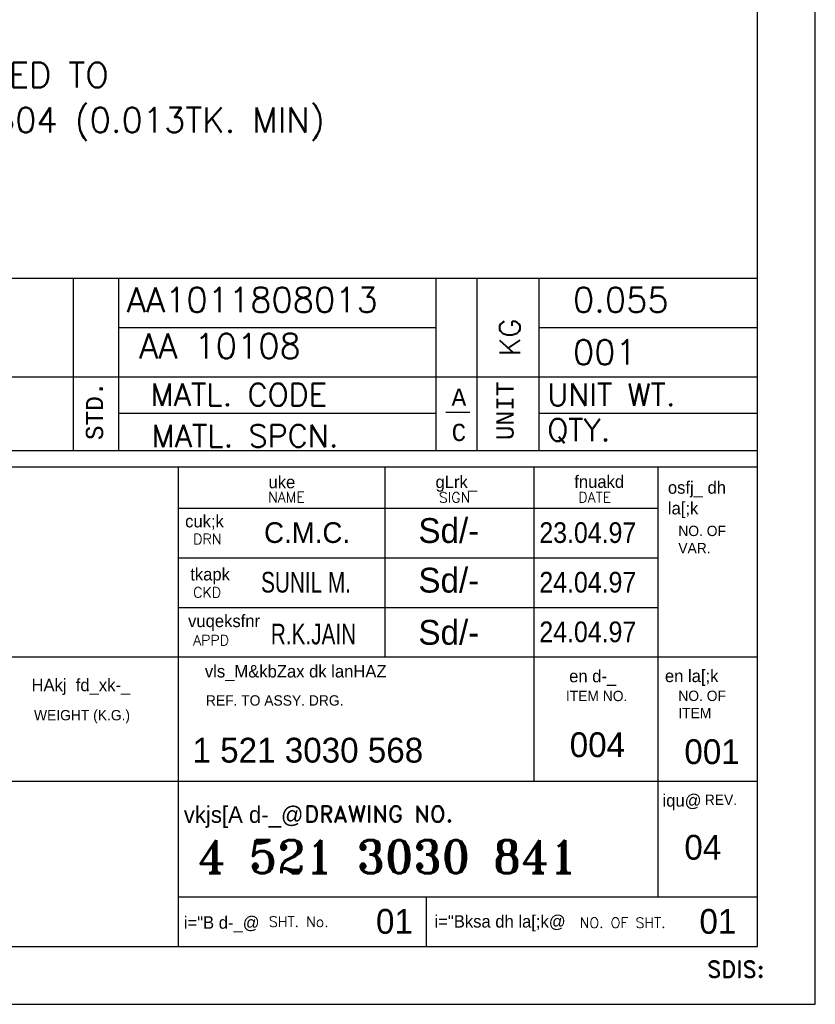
# Model space of a CAD drawing. Extents: x 5080 to 5290, y 910 to 1207.
# Tile 3 of 4: x 5194 to 5290, y 910 to 1029. Entities that reach past the tile are written whole.
import ezdxf

# ---------------------------------------------------------------- set-up
doc = ezdxf.new("R2010")
doc.units = 0
doc.header["$LTSCALE"] = 40
doc.header["$MEASUREMENT"] = 0
doc.layers.get('0').update_dxf_attribs({"linetype": 'CONTINUOUS'})
for name, color, linetype in [('6', 6, 'CONTINUOUS'), ('S2', 2, 'CONTINUOUS'), ('TEXT', 3, 'CONTINUOUS')]:
    doc.layers.add(name, color=color, linetype=linetype)
doc.styles.add('HINDI', font='hindi')
doc.styles.add('MONOTXT', font='monotxt', dxfattribs={"height": 15})
doc.styles.add('ROMAND', font='romand', dxfattribs={"height": 3})
doc.styles.add('ROMANS', font='romans.shx', dxfattribs={"height": 2.5})
doc.styles.add('ROMANT', font='romant.shx', dxfattribs={"width": 0.9, "height": 42})

msp = doc.modelspace()

# ---------------------------------------------------------------- linework, layer by layer
for p, q in [((5289.76, 910.01), (5289.76, 1207.01)), ((5282.76, 917.01), (5282.76, 1200.01)), ((5099.76, 975.01), (5282.76, 975.01)), ((5212.76, 917.01), (5212.76, 975.01)), ((5237.76, 952.01), (5237.76, 975.01)), ((5255.76, 937.01), (5255.76, 975.01)), ((5270.76, 937.01), (5270.76, 975.01)), ((5212.76, 970.01), (5270.76, 970.01)), ((5212.76, 964.01), (5270.76, 964.01)), ((5212.76, 958.01), (5270.76, 958.01)), ((5099.76, 952.01), (5282.76, 952.01)), ((5099.76, 937.01), (5282.76, 937.01)), ((5270.75, 922.99), (5270.75, 936.87)), ((5212.76, 923.01), (5282.76, 923.01)), ((5242.76, 917.01), (5242.76, 923.01)), ((5099.76, 917.01), (5282.76, 917.01)), ((5079.76, 910.01), (5289.76, 910.01))]:
    msp.add_line(p, q)
at = {"color": 4, "linetype": 'Continuous'}
for p, q in [((5282.76, 997.79), (5099.76, 997.79)), ((5200.1, 976.95), (5200.1, 997.79)), ((5205.58, 976.95), (5205.58, 997.79)), ((5243.92, 976.95), (5243.92, 997.79)), ((5248.9, 976.95), (5248.9, 997.79)), ((5256.37, 976.95), (5256.37, 997.79)), ((5243.92, 991.81), (5205.58, 991.81)), ((5282.76, 991.81), (5256.37, 991.81)), ((5282.76, 985.84), (5099.76, 985.84)), ((5243.92, 981.44), (5205.58, 981.44)), ((5245.1, 981.63), (5248, 981.63)), ((5282.76, 981.44), (5256.37, 981.44)), ((5282.76, 976.95), (5100.02, 976.95))]:
    msp.add_line(p, q, dxfattribs=at)

# ---------------------------------------------------------------- texts
at = {"style": 'HINDI'}
for s, height, p in [('uke', 1.5, (5223.66, 972.41)), ('gLrk_', 1.5, (5243.85, 972.43)), ('fnuakd', 1.5, (5260.62, 972.46)), ('osfj_ dh', 1.5, (5271.94, 971.75)), ('la[;k', 1.5, (5271.94, 969.25)), ('cuk;k', 1.5, (5213.58, 967.68)), ('tkapk', 1.5, (5214.2, 961.26)), ('vuqeksfnr', 1.5, (5213.94, 955.62)), ('vls_M&kbZax dk lanHAZ', 1.5, (5215.97, 949.53)), ('en d-_', 1.5, (5260, 948.95)), ('en la[;k', 1.5, (5271.58, 948.97)), ('HAkj  fd_xk-_', 1.5, (5195.01, 947.87)), ('iqu@', 1.5, (5271.29, 933.91)), ('vkjs[A d-_@', 2, (5213.42, 931.95)), ('i="B d-_@', 1.5, (5213.42, 919.15)), ('i="Bksa dh la[;k@', 1.5, (5243.73, 919.29))]:
    msp.add_text(s, height=height, dxfattribs=at).set_placement(p)
at = {"layer": '6'}
for s, height, style, p in [('ZINC PLATED & PASSIVATED TO', 3, 'ROMANS', (5141.35, 1020.89)), ('AA 0673603 & AA 0673604 (0.013TK. MIN)', 3, 'ROMANS', (5141.35, 1015.44)), ('AA1011808013', 3, 'ROMANS', (5206.53, 993.69)), ('0.055', 3, 'ROMANS', (5260.46, 993.69)), ('AA 10108', 3, 'ROMANS', (5208.02, 988.12)), ('001', 3, 'ROMANS', (5260.46, 987.36)), ('MATL. CODE', 2.7, 'ROMANS', (5209.43, 982.38)), ('UNIT WT.', 2.7, 'ROMANS', (5257.35, 982.38)), ('MATL. SPCN.', 2.7, 'ROMANS', (5209.55, 977.4)), ('QTY.', 2.7, 'ROMANS', (5257.35, 978.12)), ('4 521 3030 841', 4, 'ROMANT', (5215.11, 925.86))]:
    msp.add_text(s, height=height, dxfattribs=dict(at, style=style)).set_placement(p)
for s, height, p in [('C.M.C.', 2.5, (5223.12, 965.8)), ('Sd/-', 3, (5241.78, 965.8)), ('Sd/-', 3, (5241.78, 959.8)), ('Sd/-', 3, (5241.78, 953.49)), ('004', 3, (5260.07, 939.9)), ('1 521 3030 568', 3, (5214.47, 939.24)), ('001', 3, (5273.93, 939.06)), ('04', 3, (5273.93, 927.5)), ('01', 3, (5236.65, 918.54)), ('01', 3, (5275.75, 918.54))]:
    msp.add_text(s, height=height, dxfattribs=at).set_placement(p)
for s, width, p in [('23.04.97', 0.9, (5256.4, 965.8)), ('SUNIL M.', 0.75, (5222.76, 959.8)), ('24.04.97', 0.9, (5256.4, 959.8)), ('24.04.97', 0.9, (5256.4, 953.8)), ('R.K.JAIN', 0.75, (5223.94, 953.53))]:
    msp.add_text(s, height=2.5, dxfattribs=dict(at, width=width)).set_placement(p)
at = {"layer": 'S2', "style": 'ROMANS'}
msp.add_text('KG', height=2.5, rotation=90, dxfattribs=at).set_placement((5254.07, 988.39))
at = {"layer": 'S2', "style": 'MONOTXT', "width": 0.98}
for s, p in [('UNIT', (5253.29, 978.23)), ('STD.', (5203.67, 978.23))]:
    msp.add_text(s, height=2.091, rotation=90, dxfattribs=at).set_placement(p)
for s, p in [('A', (5245.79, 982.38)), ('C', (5245.79, 978.12))]:
    msp.add_text(s, height=2.09, dxfattribs=at).set_placement(p)
at = {"layer": 'TEXT'}
for s, height, style, p in [('NAME', 1.25, 'ROMANS', (5223.6, 970.71)), ('SIGN', 1.25, 'ROMANS', (5244.25, 970.67)), ('DATE', 1.25, 'ROMANS', (5261.11, 970.7)), ('DRN', 1.25, 'ROMANS', (5214.55, 965.64)), ('CKD', 1.25, 'ROMANS', (5214.55, 959.2)), ('APPD', 1.25, 'ROMANS', (5214.55, 953.41)), ('DRAWING NO.', 2, 'ROMAND', (5228, 932.02)), ('SHT. No.', 1.25, 'ROMANS', (5223.7, 919.38)), ('NO. OF SHT.', 1.25, 'ROMANS', (5261.27, 919.25)), ('SDIS:', 2, 'ROMAND', (5276.68, 913.25))]:
    msp.add_text(s, height=height, dxfattribs=dict(at, style=style)).set_placement(p)
for s, p in [('NO. OF', (5273.2, 966.63)), ('VAR.', (5273.2, 964.55)), ('ITEM NO. ', (5259.61, 946.67)), ('NO. OF', (5273.2, 946.69)), ('REF. TO ASSY. DRG. ', (5216.09, 946.13)), ('WEIGHT (K.G.)', (5195.31, 944.35)), ('ITEM', (5273.2, 944.61)), ('REV.', (5276.4, 934.12))]:
    msp.add_text(s, height=1.25, dxfattribs=at).set_placement(p)

doc.saveas('drawing.dxf')
